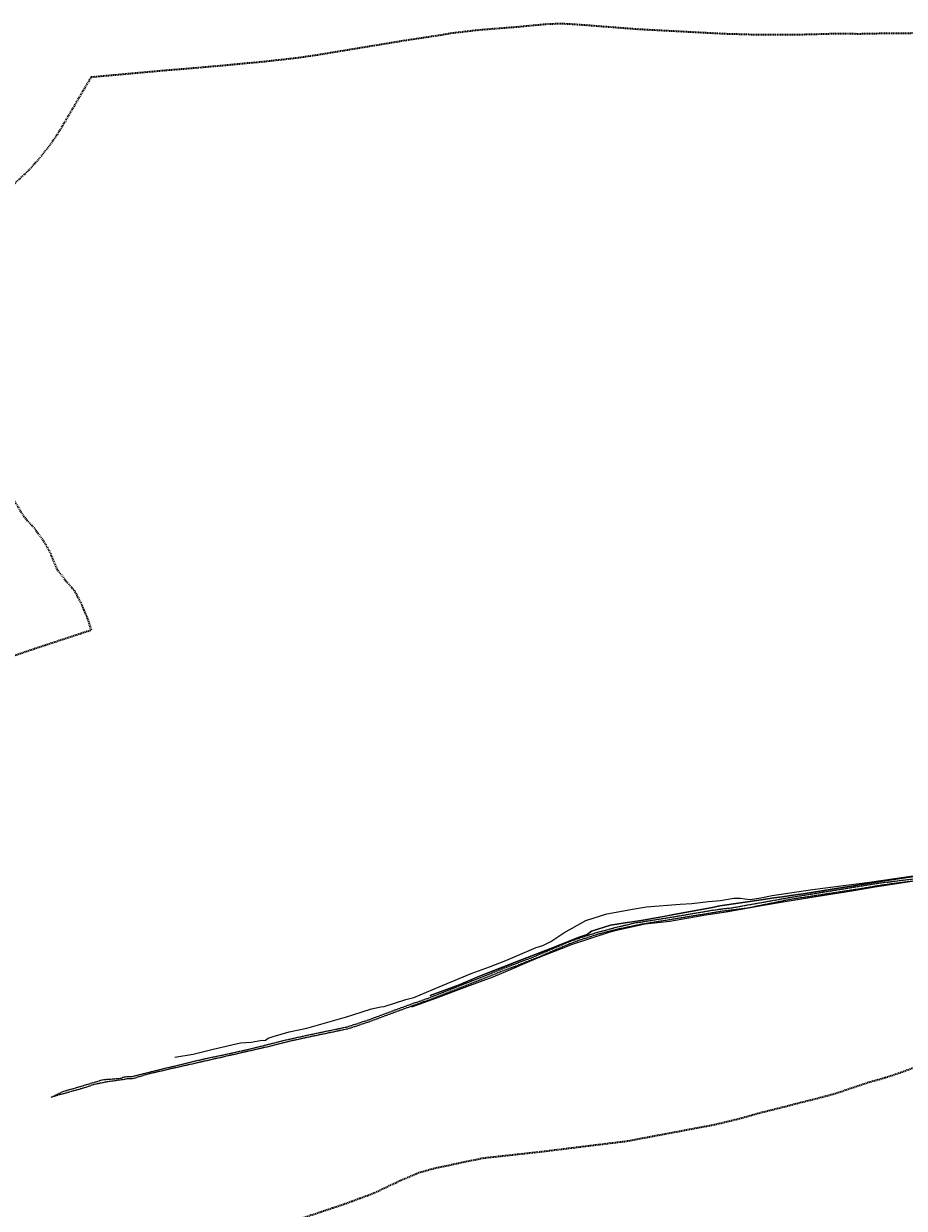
# Model space of a CAD drawing. Header units: metres. Extents: x 7575234 to 29552328, y 2827892 to 11288514.
# Tile 3 of 50: x 7576670 to 7577960, y 5633241 to 5634976. Entities that reach past the tile are written whole.
import ezdxf
from ezdxf.enums import TextEntityAlignment as Align

# ---------------------------------------------------------------- set-up
doc = ezdxf.new("R2010")
doc.units = ezdxf.units.M
for name, pattern in [('1.5_0.5', [2, 1.5, -0.5]), ('1.5_1.0', [2.5, 1.5, -1]), ('219-500', [0]), ('egug-500', [0])]:
    doc.linetypes.add(name, pattern=pattern)
for name, color, linetype in [('210-oznaczenie konturu użytku gruntowego', 7, 'Continuous'), ('216-obręb ewidencyjny', 7, 'Continuous'), ('218-kontur użytku gruntowego', 7, 'Continuous'), ('219-działka ewidencyjna', 7, 'Continuous'), ('jezdnia', 7, 'Continuous'), ('jezdnia-Atr17', 7, 'Continuous'), ('przewód telekomunikacyjny (linia) - podziemny', 7, 'Continuous'), ('przewód telekomunikacyjny (linia) - podziemny-Atr1', 7, 'Continuous')]:
    doc.layers.add(name, color=color, linetype=linetype)
doc.styles.get("Standard").update_dxf_attribs({"font": 'ARIALN.TTF'})

msp = doc.modelspace()

# ---------------------------------------------------------------- linework, layer by layer
at = {"layer": '216-obręb ewidencyjny', "color": 7, "linetype": '1.5_1.0', "lineweight": 35, "flags": 128}
msp.add_lwpolyline([(7575235.68, 5632912.94), (7575234.17, 5632896.62), (7575482.97, 5632947.65), (7575551.1, 5632961.45), (7575585.89, 5632968.03), (7575682.6, 5632987.71), (7575760.43, 5633003.38), (7575838.82, 5633019.14), (7575867.84, 5633024.97), (7575940.25, 5633039.7), (7575958.11, 5633043.33), (7575967.83, 5633045.42), (7575970.14, 5633045.92), (7575943.41, 5632999.05), (7575925.77, 5632967.81), (7575930.82, 5632970), (7575992.97, 5632996.96), (7576003.17, 5633001.38), (7576011.85, 5633007.29), (7576017.55, 5633009.16), (7576056.04, 5633021.75), (7576065.45, 5633024.83), (7576077.22, 5633028.68), (7576084.14, 5633029.84), (7576088.93, 5633030.65), (7576095.09, 5633031.69), (7576106.74, 5633033.66), (7576112.44, 5633034.62), (7576118.16, 5633035.58), (7576128.77, 5633037.37), (7576146.34, 5633038.94), (7576192.66, 5633043.06), (7576217.31, 5633045.25), (7576239.8, 5633047.95), (7576282.3, 5633053.05), (7576287.21, 5633053.64), (7576293.92, 5633055.8), (7576302.78, 5633058.65), (7576314.77, 5633062.51), (7576325.24, 5633065.88), (7576348.65, 5633073.41), (7576369.18, 5633079.49), (7576394.58, 5633087.03), (7576419.99, 5633094.55), (7576431.11, 5633097.85), (7576453.54, 5633104.49), (7576456.92, 5633105.5), (7576500.73, 5633119.15), (7576514.86, 5633123.55), (7576517.91, 5633124.5), (7576544.96, 5633132.93), (7576560.4, 5633135.59), (7576575.39, 5633138.16), (7576591.77, 5633140.98), (7576605.04, 5633143.27), (7576612.8, 5633144.6), (7576639.05, 5633147.64), (7576681.79, 5633152.6), (7576691.82, 5633153.76), (7576698.47, 5633154.53), (7576705.93, 5633155.39), (7576728.97, 5633158.06), (7576735.93, 5633158.8), (7576740.8, 5633159.32), (7576750.48, 5633160.04), (7576760.15, 5633160.76), (7576769.46, 5633161.46), (7576812.14, 5633164.64), (7576822.12, 5633165.39), (7576826.28, 5633165.7), (7576832.72, 5633166.76), (7576842.58, 5633168.38), (7576852.45, 5633170), (7576872.09, 5633173.22), (7576880.12, 5633174.54), (7576883.86, 5633175.56), (7576895.34, 5633178.7), (7576903.57, 5633180.94), (7576934.78, 5633186.47), (7576944.49, 5633188.19), (7576952.62, 5633189.63), (7576961.42, 5633191.19), (7576969.46, 5633192.61), (7576976.13, 5633193.79), (7576997.21, 5633200.46), (7577016.27, 5633206.5), (7577029.95, 5633210.83), (7577055.35, 5633219.25), (7577095.4, 5633232.52), (7577108.29, 5633236.79), (7577120.56, 5633240.86), (7577130.1, 5633244.02), (7577139.23, 5633247.05), (7577183.28, 5633263.39), (7577216.93, 5633279.34), (7577249.65, 5633293.56), (7577271.95, 5633299.71), (7577342.11, 5633314.5), (7577368.08, 5633317.36), (7577430.45, 5633324.25), (7577433.99, 5633324.69), (7577498.06, 5633332.64), (7577552.68, 5633339.28), (7577651.51, 5633357.88), (7577653, 5633358.16), (7577681.97, 5633363.55), (7577716.28, 5633371.79), (7577745.77, 5633380.13), (7577827.63, 5633400.92), (7577856.91, 5633408.57), (7577905.39, 5633424.9), (7577935.06, 5633433.46), (7577954.7, 5633440.05), (7577985.45, 5633451.37), (7578027.71, 5633465.51), (7578043.24, 5633470.71), (7578055.09, 5633474.47), (7578070.18, 5633479.24), (7578097.31, 5633486.75), (7578142.3, 5633496.32), (7578159.69, 5633500.02), (7578179.29, 5633503.08), (7578189.03, 5633503.71), (7578218.82, 5633501.91), (7578234.64, 5633499.43), (7578256.9, 5633494.4), (7578287.48, 5633485.36), (7578298.84, 5633482), (7578336.85, 5633469.43), (7578347.65, 5633465.85), (7578359.18, 5633462.04), (7578383.6, 5633451.21), (7578406.74, 5633439.75), (7578419.4, 5633433.56), (7578435.25, 5633425.81), (7578460.81, 5633415.34), (7578489.77, 5633403.36), (7578529.8, 5633384.6), (7578533.47, 5633382.61), (7578581.39, 5633356.71), (7578609.8, 5633345.43), (7578626.87, 5633339.61), (7578656.43, 5633329.54), (7578680.18, 5633319.93), (7578688.5, 5633316.75), (7578708.37, 5633309.17), (7578712.35, 5633307.64), (7578742.09, 5633291.42), (7578815.4, 5633256.52), (7578826.58, 5633251.17), (7578848.8, 5633245.13), (7578862.04, 5633241.46), (7578890.37, 5633233.82), (7578928.64, 5633228.6), (7578934.75, 5633227.17), (7578937.76, 5633237.93), (7578946.74, 5633270.01), (7578947.85, 5633274.37), (7578954.94, 5633302.22), (7578962.97, 5633333.73), (7578969.04, 5633353.41), (7578976.27, 5633376.82), (7578984.01, 5633401.89), (7578990.78, 5633423.84), (7578997.73, 5633446.35), (7578997.99, 5633447.2), (7579016, 5633482.6), (7579022.46, 5633495.28), (7579025.85, 5633501.94), (7579062.34, 5633523.46), (7579069.45, 5633528.41), (7579080.73, 5633536.25), (7579101.66, 5633567.33), (7579181.38, 5633689.74), (7579244.96, 5633657.45), (7579262.34, 5633688.06), (7579287.39, 5633729.58), (7579289.26, 5633732.23), (7579294.25, 5633739.29), (7579302.06, 5633750.34), (7579312.49, 5633765.1), (7579316.07, 5633770.17), (7579319.91, 5633775.61), (7579324.05, 5633781.47), (7579329.43, 5633789.09), (7579336.11, 5633794.07), (7579355.55, 5633798.8), (7579372.42, 5633800.4), (7579381.92, 5633795.11), (7579402.65, 5633803.86), (7579412.64, 5633808.08), (7579468.75, 5633819.01), (7579474.47, 5633826.83), (7579499.8, 5633859.93), (7579501.36, 5633861.97), (7579510.75, 5633871.67), (7579512.87, 5633873.86), (7579513.67, 5633874.68), (7579530.16, 5633883.65), (7579533.04, 5633889.14), (7579535.81, 5633894.42), (7579535.05, 5633905.8), (7579518.5, 5633910.98), (7579510.52, 5633930.25), (7579490.57, 5633955.65), (7579487.33, 5633957.31), (7579479.73, 5633961.22), (7579472.88, 5633971.15), (7579463.49, 5633985.74), (7579450.02, 5634007.86), (7579455.56, 5634007.06), (7579479.6, 5634003.6), (7579495.39, 5633997.62), (7579533.47, 5633990.55), (7579599.99, 5633981.86), (7579664.16, 5633966.51), (7579719.76, 5633949.86), (7579747.73, 5633939.64), (7579791.78, 5633923.55), (7579836.52, 5633904.25), (7579877.57, 5633884.16), (7579960.7, 5633840.15), (7580059.48, 5633790.26), (7580172.08, 5633738.26), (7580173.23, 5633741.04), (7580193.76, 5633790.75), (7580198.36, 5633802.68), (7580201.99, 5633817.36), (7580204.65, 5633829.45), (7580206.75, 5633842.38), (7580207.51, 5633847.69), (7580211.57, 5633846.8), (7580317.77, 5633823.56), (7580452, 5633802.21), (7580572.35, 5633778.8), (7580606.79, 5633772.92), (7580634.13, 5633765.62), (7580649.15, 5633759.43), (7580673.5, 5633745.45), (7580684.33, 5633737.85), (7580693.2, 5633731.62), (7580701.18, 5633724.92), (7580721.94, 5633707.48), (7580734.46, 5633695.99), (7580747.64, 5633680.44), (7580760.6, 5633663.32), (7580779.27, 5633634.37), (7580792.37, 5633611.47), (7580807.42, 5633584.12), (7580828.72, 5633541.46), (7580830.76, 5633537.6), (7580852.73, 5633496.02), (7580861.41, 5633479.6), (7580881.02, 5633444.62), (7580914.49, 5633387.7), (7580954.38, 5633324.87), (7580967.68, 5633306.23), (7581013.85, 5633241.83), (7581031.52, 5633220.68), (7581038.97, 5633211.75), (7581076.34, 5633242.78), (7581086.68, 5633250.94), (7581127.63, 5633283.64), (7581130.41, 5633285.86), (7581084.34, 5633344.86), (7581050.3, 5633393.69), (7581027.94, 5633429.77), (7580979.89, 5633511.26), (7580932.39, 5633598.19), (7580895.46, 5633662.55), (7580868.96, 5633706.72), (7580857.56, 5633721.96), (7580815.57, 5633778.1), (7580794.24, 5633802.79), (7580774.9, 5633820.6), (7580741.87, 5633842.16), (7580715.87, 5633854.53), (7580685.14, 5633865.14), (7580665.77, 5633870.21), (7580643.79, 5633875.97), (7580597.77, 5633884.39), (7580555.44, 5633890.17), (7580472.24, 5633906.08), (7580401.75, 5633923.05), (7580355.03, 5633932.49), (7580316.58, 5633938.74), (7580284.66, 5633945.19), (7580229.39, 5633961.38), (7580223.52, 5633963.1), (7580219.88, 5633967.21), (7580220.26, 5633969.56), (7580221.22, 5633975.35), (7580224.88, 5633988.98), (7580237.59, 5634032.07), (7580235.4, 5634078), (7580235.43, 5634082.23), (7580235.45, 5634085.85), (7580235.6, 5634107.12), (7580244.24, 5634133.95), (7580251.04, 5634152.41), (7580260.24, 5634172.73), (7580265.13, 5634183.53), (7580279.1, 5634207.85), (7580297.37, 5634241.26), (7580303.43, 5634251.7), (7580308.48, 5634261.95), (7580312.59, 5634260.95), (7580339.48, 5634254.37), (7580469.74, 5634223.84), (7580486.98, 5634219.73), (7580544.04, 5634206.13), (7580574.17, 5634198.94), (7580610.27, 5634190.34), (7580628.28, 5634187.33), (7580657.66, 5634182.65), (7580662.08, 5634181.93), (7580704, 5634176.78), (7580706.04, 5634176.54), (7580754.81, 5634170.83), (7580780.57, 5634166.99), (7580806.16, 5634162.35), (7580826.78, 5634157.12), (7580846.27, 5634151.6), (7580850.65, 5634150.32), (7580882, 5634137.36), (7580930.7, 5634113.93), (7580954.58, 5634101.42), (7580976.98, 5634087.29), (7580999.15, 5634070.35), (7581029.77, 5634044.56), (7581033.65, 5634040.87), (7581052.56, 5634022.87), (7581075.46, 5633995.44), (7581096.47, 5633966.31), (7581152.95, 5633876.03), (7581170.18, 5633889.34), (7581188.88, 5633903.8), (7581204.79, 5633916.09), (7581211.49, 5633923.46), (7581217.59, 5633930.18), (7581226.01, 5633939.45), (7581235.44, 5633949.84), (7581238.03, 5633954.08), (7581246.85, 5633968.47), (7581254.75, 5633981.4), (7581256, 5633982.92), (7581270.55, 5634000.5), (7581283.27, 5634019.21), (7581291.55, 5634032.64), (7581309.75, 5634062.04), (7581326.43, 5634088.23), (7581336.85, 5634105.48), (7581353.91, 5634140.68), (7581362.86, 5634159.21), (7581380.74, 5634191.91), (7581384.4, 5634206.7), (7581384.63, 5634213.18), (7581384.77, 5634217.06), (7581381.44, 5634218.73), (7581313.28, 5634253.08), (7581310.97, 5634254.15), (7581282.78, 5634267.09), (7581231.69, 5634290.55), (7581161.24, 5634320.83), (7581092.65, 5634348.84), (7581051.9, 5634364.97), (7581027.08, 5634372.75), (7581004.19, 5634383.17), (7580947.66, 5634401.91), (7580916.25, 5634411.94), (7580891.34, 5634419.36), (7580871.21, 5634425.91), (7580845.23, 5634432.98), (7580819.14, 5634439.15), (7580771.21, 5634450.07), (7580729.85, 5634459), (7580726.57, 5634459.71), (7580718.11, 5634462.22), (7580686.98, 5634471.47), (7580649.38, 5634484.11), (7580566.12, 5634511.21), (7580530.03, 5634520.25), (7580381.51, 5634551.99), (7580355.93, 5634557.43), (7580318.91, 5634565.3), (7580310.2, 5634565.81), (7580259.75, 5634571.61), (7580248.84, 5634572.93), (7580221.91, 5634575.4), (7580221.57, 5634575.5), (7580164.08, 5634581.97), (7580172.33, 5634609.98), (7580173.68, 5634614.57), (7580170.9, 5634642.67), (7580167.64, 5634675.75), (7580132.29, 5634724.87), (7580160.51, 5634726.04), (7580158.12, 5634759.74), (7580089.34, 5634771.62), (7580085.52, 5634772.24), (7580079.19, 5634773.12), (7580011.29, 5634784.78), (7580005.87, 5634785.71), (7579992.3, 5634787.88), (7579949.02, 5634794.81), (7579939.61, 5634796.32), (7579916.52, 5634799.78), (7579858.08, 5634808.66), (7579857.6, 5634816.62), (7579838.79, 5634817.74), (7579660.6, 5634836.82), (7579542.44, 5634848.54), (7579494.07, 5634853.34), (7579442, 5634859.14), (7579339.38, 5634879.88), (7579244.34, 5634898.5), (7579197.25, 5634906.05), (7579164.14, 5634909.66), (7579027.82, 5634924.54), (7578943.36, 5634933.64), (7578861.75, 5634942.41), (7578843.15, 5634944.27), (7578833.11, 5634945.05), (7578770.75, 5634949.91), (7578748.07, 5634951.6), (7578676.56, 5634955.99), (7578652.1, 5634956.88), (7578619.98, 5634956.8), (7578586.94, 5634956.38), (7578553.24, 5634955.95), (7578522.78, 5634957.04), (7578474.12, 5634958.1), (7578402.73, 5634958.57), (7578386.58, 5634958.39), (7578325.95, 5634957.71), (7578304.2, 5634957.53), (7578251.11, 5634957.11), (7578146.82, 5634959.73), (7578030.45, 5634959.84), (7578021.4, 5634962.05), (7578016.44, 5634963.45), (7578011.57, 5634963.42), (7578005.11, 5634963.38), (7578000.51, 5634963.35), (7577990.46, 5634963.29), (7577982.31, 5634963.23), (7577980.41, 5634963.07), (7577970.43, 5634962.41), (7577963.4, 5634961.93), (7577962.68, 5634961.91), (7577960.64, 5634961.95), (7577951.54, 5634961.91), (7577944.2, 5634961.9), (7577942.64, 5634961.91), (7577933.64, 5634961.91), (7577924.74, 5634961.91), (7577922.73, 5634961.91), (7577915.85, 5634961.77), (7577906.95, 5634961.59), (7577898.05, 5634961.4), (7577889.25, 5634961.38), (7577880.35, 5634961.53), (7577871.55, 5634961.66), (7577863.78, 5634961.78), (7577862.65, 5634961.79), (7577853.86, 5634961.51), (7577845.06, 5634961.23), (7577836.37, 5634960.96), (7577827.58, 5634960.76), (7577812.12, 5634960.4), (7577743.94, 5634960.11), (7577694.81, 5634961.56), (7577589.73, 5634967.11), (7577570.01, 5634968.16), (7577536.25, 5634970.75), (7577524.34, 5634971.68), (7577519.46, 5634972.06), (7577498.3, 5634973.73), (7577487.73, 5634974.55), (7577474.55, 5634975.44), (7577457.64, 5634976.5), (7577435.86, 5634975.6), (7577415.14, 5634973.64), (7577390.75, 5634971.33), (7577384.84, 5634970.87), (7577372.85, 5634969.93), (7577337.59, 5634967.15), (7577312.18, 5634964.2), (7577294.75, 5634962.17), (7577282.87, 5634959.9), (7577273.75, 5634958.55), (7577225.29, 5634951.18), (7577217.58, 5634949.91), (7577205.57, 5634947.92), (7577184.82, 5634944.49), (7577165.3, 5634941.26), (7577146.84, 5634938.2), (7577131.16, 5634935.61), (7577104.98, 5634931.3), (7577093.63, 5634929.54), (7577091.85, 5634929.26), (7577088.98, 5634928.84), (7577071.28, 5634926.24), (7577050.83, 5634923.92), (7577032.16, 5634921.86), (7577022.77, 5634920.83), (7577014.74, 5634919.95), (7576989.86, 5634917.76), (7576980.46, 5634916.84), (7576963.34, 5634915.16), (7576920.54, 5634911.36), (7576877.26, 5634907.83), (7576768.49, 5634897.95), (7576740.66, 5634850.44), (7576722.79, 5634819.92), (7576710.39, 5634801.33), (7576691.49, 5634777.61), (7576678.23, 5634762.65), (7576655.09, 5634741.09), (7576643.85, 5634730.51), (7576634.41, 5634722.16), (7576589.97, 5634683.22), (7576602.47, 5634683.45), (7576607.5, 5634613.86), (7576614.47, 5634483.78), (7576614.57, 5634480.19), (7576614.42, 5634477.19), (7576618.89, 5634452.58), (7576634.03, 5634372.06), (7576640.68, 5634342.05), (7576645.38, 5634320), (7576648.16, 5634306.96), (7576650.19, 5634298.47), (7576652.54, 5634288.66), (7576655.1, 5634279.14), (7576660.74, 5634269.51), (7576668.59, 5634257.01), (7576675.81, 5634247.81), (7576678.97, 5634244.39), (7576682.74, 5634240.3), (7576685.77, 5634237.01), (7576700.99, 5634215.46), (7576705.32, 5634207.3), (7576709.07, 5634200.26), (7576710.98, 5634195.64), (7576718.25, 5634178.04), (7576731.81, 5634159.89), (7576744.04, 5634146.19), (7576754.09, 5634127.04), (7576763.61, 5634104.73), (7576765.97, 5634096.57), (7576768.53, 5634087.76), (7576713.15, 5634069.53), (7576685.66, 5634060.45), (7576647.53, 5634047.28), (7576631.53, 5634041.76), (7576585.08, 5634024.26), (7576518.33, 5633994.84), (7576531.84, 5633966.42), (7576543.76, 5633941.15), (7576546.43, 5633935.22), (7576547.56, 5633932.06), (7576524.04, 5633921.95), (7576504.57, 5633914.46), (7576484.63, 5633907.62), (7576595.81, 5633415.28), (7576601.98, 5633383.06), (7576594.83, 5633381.56), (7576564.72, 5633375.27), (7576555.59, 5633373.36), (7576525.74, 5633367.11), (7576520.36, 5633365.98), (7576483.4, 5633356.4), (7576451.37, 5633349.04), (7576398.2, 5633336.82), (7576348.68, 5633325.45), (7576319.67, 5633318.78), (7576289.35, 5633311.81), (7576282.26, 5633310.18), (7576259.17, 5633304.94), (7576189.61, 5633289.13), (7576135.3, 5633276.8), (7576110.05, 5633271.06), (7576107.35, 5633274.9), (7576105.12, 5633285.14), (7576102.4, 5633304.04), (7576099.64, 5633323.22), (7576094.07, 5633353.5), (7576072.46, 5633349.32), (7576035.56, 5633342.7), (7575933.5, 5633321.76), (7575901.37, 5633314.47), (7575847.07, 5633302.5), (7575812.36, 5633296.08), (7575781.61, 5633290.06), (7575745.02, 5633282.91), (7575703.56, 5633273.97), (7575685.77, 5633268.62), (7575675.18, 5633266.54), (7575626.34, 5633257), (7575529.9, 5633237.23), (7575498.8, 5633231.25), (7575461.79, 5633224.52), (7575426.44, 5633217.08), (7575396.98, 5633210.38), (7575365.95, 5633203.97), (7575336.65, 5633198.31), (7575309.09, 5633192.83), (7575299.78, 5633190.97), (7575290.43, 5633188.92), (7575272.06, 5633185.06), (7575247.72, 5633179.45), (7575247.71, 5633174.88), (7575245.52, 5633136.66), (7575246.53, 5633079.65), (7575246.53, 5633079.44), (7575249.9, 5633027.01), (7575249.99, 5633008.71), (7575248.97, 5632993.29), (7575245.79, 5632970.45), (7575242.64, 5632953.05), (7575238.06, 5632931.2)], close=True, dxfattribs=at)
at = {"layer": '218-kontur użytku gruntowego', "color": 3, "linetype": 'egug-500', "lineweight": 18, "flags": 128}
for points in [[(7577921.57, 5633719.08), (7577885.57, 5633713.11)], [(7577950.83, 5633723.47), (7577921.57, 5633719.08)], [(7577936.42, 5633714.98), (7577968.88, 5633719.96)], [(7578012.18, 5633732.66), (7577950.83, 5633723.47)], [(7577811.63, 5633701.78), (7577793.81, 5633699.05)], [(7577854.19, 5633708.3), (7577811.63, 5633701.78)], [(7577811.96, 5633694.72), (7577886.05, 5633706.72)], [(7577885.57, 5633713.11), (7577854.19, 5633708.3)], [(7577886.05, 5633706.72), (7577916.61, 5633711.67)], [(7577916.61, 5633711.67), (7577936.42, 5633714.98)], [(7577689.51, 5633683.82), (7577678.84, 5633681.79)], [(7577753.41, 5633693.4), (7577689.51, 5633683.82)], [(7577698.99, 5633675.26), (7577750.89, 5633684.37)], [(7577750.89, 5633684.37), (7577782.47, 5633689.92)], [(7577768.6, 5633695.68), (7577753.41, 5633693.4)], [(7577781.5, 5633697.41), (7577768.6, 5633695.68)], [(7577793.81, 5633699.05), (7577781.5, 5633697.41)], [(7577782.47, 5633689.92), (7577811.96, 5633694.72)], [(7577613, 5633669.52), (7577577.38, 5633663)], [(7577622.19, 5633671.2), (7577613, 5633669.52)], [(7577616.35, 5633661.8), (7577669.27, 5633670.97)], [(7577678.84, 5633681.79), (7577622.19, 5633671.2)], [(7577669.27, 5633670.97), (7577698.99, 5633675.26)], [(7577529.27, 5633655.51), (7577501.89, 5633646.82)], [(7577527.41, 5633645.34), (7577538.44, 5633648.35)], [(7577554.13, 5633659.4), (7577529.27, 5633655.51)], [(7577538.44, 5633648.35), (7577580.15, 5633657.61)], [(7577558.72, 5633660.11), (7577554.13, 5633659.4)], [(7577577.38, 5633663), (7577558.72, 5633660.11)], [(7577580.15, 5633657.61), (7577616.35, 5633661.8)], [(7577481.94, 5633637.66), (7577447.17, 5633623.7)], [(7577473.62, 5633627.98), (7577494.62, 5633634.89)], [(7577495.27, 5633642.08), (7577481.94, 5633637.66)], [(7577494.62, 5633634.89), (7577527.41, 5633645.34)], [(7577501.89, 5633646.82), (7577495.27, 5633642.08)], [(7577447.17, 5633623.7), (7577393.88, 5633602.97)], [(7577426.37, 5633609.17), (7577457.47, 5633621.76)], [(7577457.47, 5633621.76), (7577473.62, 5633627.98)], [(7577393.88, 5633602.97), (7577371.06, 5633594.09)], [(7577379.59, 5633589.51), (7577411.19, 5633603)], [(7577411.19, 5633603), (7577426.37, 5633609.17)], [(7577337.66, 5633581.1), (7577307.7, 5633568.43)], [(7577319.13, 5633566.09), (7577357.45, 5633580.05)], [(7577371.06, 5633594.09), (7577337.66, 5633581.1)], [(7577357.45, 5633580.05), (7577379.59, 5633589.51)], [(7577307.7, 5633568.43), (7577265.23, 5633552.64)], [(7577273.52, 5633548.59), (7577319.13, 5633566.09)], [(7577238.4, 5633535.9), (7577273.52, 5633548.59)]]:
    msp.add_lwpolyline(points, dxfattribs=at)
at = {"layer": '219-działka ewidencyjna', "color": 3, "linetype": '219-500', "lineweight": 18, "flags": 128}
for points in [[(7577885.57, 5633713.11), (7577921.57, 5633719.08)], [(7577921.57, 5633719.08), (7578012.18, 5633732.66)], [(7577936.42, 5633714.98), (7578011.72, 5633726.54)], [(7577793.81, 5633699.05), (7577811.63, 5633701.78)], [(7577811.63, 5633701.78), (7577885.57, 5633713.11)], [(7577811.96, 5633694.72), (7577916.61, 5633711.67)], [(7577936.42, 5633714.98), (7577916.61, 5633711.67)], [(7577678.84, 5633681.79), (7577689.51, 5633683.82)], [(7577689.51, 5633683.82), (7577753.41, 5633693.4)], [(7577782.47, 5633689.92), (7577698.99, 5633675.26)], [(7577753.41, 5633693.4), (7577768.6, 5633695.68)], [(7577768.6, 5633695.68), (7577781.5, 5633697.41)], [(7577781.5, 5633697.41), (7577793.81, 5633699.05)], [(7577782.47, 5633689.92), (7577811.96, 5633694.72)], [(7577577.38, 5633663), (7577622.19, 5633671.2)], [(7577616.35, 5633661.8), (7577669.27, 5633670.97)], [(7577622.19, 5633671.2), (7577678.84, 5633681.79)], [(7577669.27, 5633670.97), (7577698.99, 5633675.26)], [(7577501.89, 5633646.82), (7577529.27, 5633655.51)], [(7577527.41, 5633645.34), (7577538.44, 5633648.35)], [(7577529.27, 5633655.51), (7577554.13, 5633659.4)], [(7577538.44, 5633648.35), (7577580.15, 5633657.61)], [(7577554.13, 5633659.4), (7577577.38, 5633663)], [(7577580.15, 5633657.61), (7577616.35, 5633661.8)], [(7577447.17, 5633623.7), (7577481.94, 5633637.66)], [(7577473.62, 5633627.98), (7577494.62, 5633634.89)], [(7577481.94, 5633637.66), (7577495.27, 5633642.08)], [(7577494.62, 5633634.89), (7577527.41, 5633645.34)], [(7577495.27, 5633642.08), (7577501.89, 5633646.82)], [(7577337.66, 5633581.1), (7577447.17, 5633623.7)], [(7577426.37, 5633609.17), (7577457.47, 5633621.76)], [(7577457.47, 5633621.76), (7577473.62, 5633627.98)], [(7577379.59, 5633589.51), (7577411.19, 5633603)], [(7577411.19, 5633603), (7577426.37, 5633609.17)], [(7577307.7, 5633568.43), (7577337.66, 5633581.1)], [(7577319.13, 5633566.09), (7577357.45, 5633580.05)], [(7577357.45, 5633580.05), (7577379.59, 5633589.51)], [(7577265.23, 5633552.64), (7577307.7, 5633568.43)], [(7577273.52, 5633548.59), (7577319.13, 5633566.09)], [(7577238.4, 5633535.9), (7577273.52, 5633548.59)]]:
    msp.add_lwpolyline(points, dxfattribs=at)
at = {"layer": 'jezdnia', "color": 7, "linetype": '1.5_0.5', "lineweight": 18, "flags": 128}
msp.add_lwpolyline([(7576814.97, 5633432.99), (7576821.29, 5633434.09), (7576828.05, 5633433.93), (7576845.92, 5633438.38), (7576857.34, 5633441.38), (7576874.51, 5633445.48), (7576895.46, 5633450.38), (7576934.92, 5633459.96), (7576965.12, 5633466.31), (7576983.9, 5633470.38), (7577020.56, 5633479), (7577039.69, 5633483.98), (7577047.46, 5633485.92), (7577052.86, 5633487.27), (7577082.29, 5633493.83), (7577144.48, 5633506.99), (7577174.86, 5633516.98), (7577220.08, 5633533.83), (7577236.29, 5633539.64), (7577239.97, 5633541.02), (7577247.99, 5633543.67), (7577251.54, 5633544.91), (7577265.86, 5633550.04), (7577309.27, 5633567.33), (7577337.62, 5633578.33), (7577370.51, 5633591.69), (7577377.78, 5633594.41), (7577416.04, 5633608.95), (7577436.51, 5633617.81), (7577469.35, 5633631.76), (7577482.81, 5633636.54), (7577508.71, 5633644.87), (7577538.71, 5633652.88), (7577566.92, 5633659.53), (7577575.36, 5633660.59), (7577622.75, 5633668.16), (7577679.73, 5633677.85), (7577694.03, 5633679.76), (7577708.15, 5633681.35), (7577788.04, 5633695.67), (7577921.76, 5633717.25), (7577936.1, 5633718.96), (7577976.06, 5633723.96), (7578012.41, 5633730.08), (7578024.4, 5633732.46), (7578124.31, 5633747.21), (7578163.44, 5633751.9), (7578175.69, 5633751.38), (7578188.76, 5633749.38), (7578196.05, 5633747.29), (7578245.48, 5633733.6), (7578263.38, 5633728.42), (7578270.26, 5633726.6), (7578284.25, 5633722.48), (7578342.24, 5633707.11), (7578386.81, 5633696.06), (7578393.06, 5633694.33), (7578440.2, 5633682.13), (7578481.89, 5633670.93), (7578503.43, 5633664.16), (7578577.73, 5633642.98), (7578581.69, 5633641.98), (7578595.26, 5633638.39), (7578600.77, 5633636.77), (7578625.78, 5633627.75), (7578641.12, 5633622.97), (7578663.95, 5633616.37), (7578685.89, 5633607.14), (7578691.5, 5633604.86), (7578698.93, 5633601.81), (7578697.39, 5633597.42), (7578673.78, 5633607.24), (7578662.71, 5633611.97), (7578650.44, 5633616.71), (7578640.16, 5633620.03), (7578625.02, 5633625.03), (7578593.97, 5633635.17), (7578534.92, 5633651.3), (7578502.51, 5633661.09), (7578480.99, 5633667.53), (7578439.49, 5633678.21), (7578391.84, 5633691.05), (7578341.51, 5633704.14), (7578315.07, 5633710.96), (7578283.8, 5633719.44), (7578244.74, 5633730.77), (7578205.34, 5633741.58), (7578195.01, 5633744.36), (7578187.87, 5633745.61), (7578175.44, 5633747.73), (7578163.33, 5633748.02), (7578125.11, 5633743.46), (7578097.51, 5633739.74), (7578027.93, 5633729.29), (7577976.45, 5633720.63), (7577936.31, 5633715.52), (7577921.84, 5633713.39), (7577891.64, 5633708.36), (7577793.51, 5633693.36), (7577786.44, 5633692.05), (7577739.44, 5633682.57), (7577730.87, 5633680.68), (7577710.33, 5633678.12), (7577702.62, 5633677.1), (7577694.71, 5633676.27), (7577572.51, 5633656.49), (7577539.75, 5633649.7), (7577509.69, 5633641.88), (7577483.84, 5633633.53), (7577470.32, 5633628.55), (7577437.81, 5633614.87), (7577424.55, 5633608.93), (7577416.84, 5633606.02), (7577391.15, 5633595.8), (7577370.89, 5633588.32), (7577338.24, 5633575.14), (7577310.22, 5633564.14), (7577266.97, 5633547.22), (7577236.79, 5633536.51), (7577220.83, 5633530.67), (7577176.27, 5633514.16), (7577144.81, 5633503.58), (7577083.41, 5633490.73), (7577054.85, 5633484.45), (7577020.5, 5633475.86), (7576966.64, 5633463.57), (7576875, 5633442.76), (7576849.25, 5633436.66), (7576828.66, 5633430.35), (7576821.94, 5633430.66), (7576815.4, 5633429.26), (7576791.1, 5633425.9), (7576772.88, 5633422.06), (7576755.65, 5633416.36), (7576747.3, 5633414.05), (7576710.12, 5633403.61), (7576727.64, 5633412.11), (7576754.77, 5633419.98), (7576772.44, 5633425.36), (7576787.04, 5633429.53), (7576801.81, 5633430.6), (7576813.14, 5633431.56)], close=True, dxfattribs=at)
at = {"layer": 'przewód telekomunikacyjny (linia) - podziemny', "color": 30, "linetype": 'Continuous', "lineweight": 18, "flags": 128}
msp.add_lwpolyline([(7576891.06, 5633462.5), (7576918.19, 5633466.87), (7576947.26, 5633474.26), (7576987.37, 5633483.21), (7577003.24, 5633484.52), (7577019.25, 5633487.1), (7577022.2, 5633486.68), (7577024.28, 5633487.33), (7577028.14, 5633489.95), (7577035.51, 5633492.57), (7577058.89, 5633499.27), (7577084.88, 5633505), (7577139.44, 5633520.27), (7577141.42, 5633520.94), (7577165.71, 5633528.97), (7577179.26, 5633533.13), (7577193.11, 5633536.28), (7577197.86, 5633536.77), (7577229.56, 5633546.67), (7577241.18, 5633549.77), (7577278.69, 5633565.52), (7577325.54, 5633584.84), (7577352.1, 5633594.62), (7577376.14, 5633603.93), (7577420.6, 5633622.86), (7577430.44, 5633626.09), (7577441.96, 5633631.7), (7577461.15, 5633644.48), (7577493.59, 5633662.64), (7577524.03, 5633672.51), (7577564.62, 5633679.86), (7577582.2, 5633682.45), (7577631.31, 5633686.54), (7577648.85, 5633687.37), (7577673.2, 5633690.2), (7577690.78, 5633692.03), (7577699.04, 5633693.45), (7577710.02, 5633695.15), (7577719.88, 5633695.21), (7577726.18, 5633694.32), (7577734.01, 5633693.32), (7577749.6, 5633695.85), (7577766.53, 5633699.37), (7577825.14, 5633708.1), (7577855.5, 5633711.7), (7577908.95, 5633718.57), (7577945.32, 5633723.98), (7577976.44, 5633728.63)], dxfattribs=at)

# ---------------------------------------------------------------- texts
at = {"layer": '210-oznaczenie konturu użytku gruntowego', "color": 3, "linetype": 'Continuous', "lineweight": 18, "width": 0.79}
msp.add_text('dr', height=1, dxfattribs=at).set_placement((7577548.93, 5633655.65))
at = {"layer": 'jezdnia-Atr17', "color": 7, "width": 0.667}
msp.add_text('j.mb.', height=0.75, rotation=9.828, dxfattribs=at).set_placement((7577714.94, 5633680.92))
at = {"layer": 'przewód telekomunikacyjny (linia) - podziemny-Atr1', "color": 30, "width": 0.667}
for rotation, p in [(7.324, (7577906.99, 5633718.32)), (8.472, (7577786.39, 5633702.33)), (5.943, (7577679.14, 5633690.82)), (352.722, (7577728.48, 5633694.03)), (17.965, (7577513.04, 5633668.95)), (22.41, (7577298, 5633573.48))]:
    msp.add_text('t', height=0.75, rotation=rotation, dxfattribs=at).set_placement(p, align=Align.MIDDLE_LEFT)
for rotation, p in [(8.381, (7577573.91, 5633681.23)), (23.063, (7577404.59, 5633616.04))]:
    msp.add_text('t', height=0.75, rotation=rotation, dxfattribs=at).set_placement(p)

doc.saveas('drawing.dxf')
